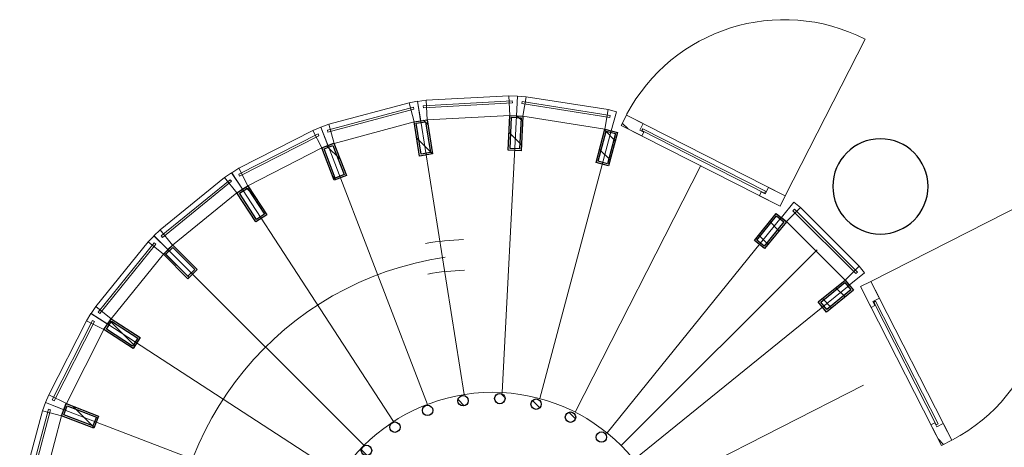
# Model space of a CAD drawing. Header units: millimetres. Extents: x 164327 to 368283, y 131426 to 274001.
# Tile 68 of 160: x 323866 to 329553, y 183686 to 186156. Entities that reach past the tile are written whole.
import ezdxf

# ---------------------------------------------------------------- set-up
doc = ezdxf.new("R2010")
doc.units = ezdxf.units.MM
doc.header["$LTSCALE"] = 400
for name, color, linetype, lineweight in [('Binnenkozijnen', 140, 'Continuous', 15), ('mat-beton (ihwg)', 5, 'Continuous', 25), ('mat-glas-hor', 5, 'Continuous', 15), ('mat-naaldhout', 140, 'Continuous', 15), ('mat-staal', 5, 'Continuous', 25), ('None', 7, 'Continuous', 9)]:
    doc.layers.add(name, color=color, linetype=linetype, lineweight=lineweight)

# ---------------------------------------------------------------- blocks, each defined once
blk = doc.blocks.new('Kolom O 550')
at = {"layer": 'mat-beton (ihwg)', "lineweight": 25}
blk.add_circle((0, 0), 275, dxfattribs=at)
blk = doc.blocks.new('*X991')
at = {"layer": 'None', "lineweight": 9}
blk.add_line((-7209.5, -987), (-7171.7, -949.2), dxfattribs=at)
blk = doc.blocks.new('*X992')
at = {"layer": 'None', "lineweight": 25}
blk.add_line((-7389.7, -1591.4), (-7376.4, -1578.2), dxfattribs=at)
blk = doc.blocks.new('*X993')
at = {"layer": 'None', "lineweight": 9}
blk.add_line((-7414.1, -1757.2), (-7410.5, -1753.7), dxfattribs=at)
blk = doc.blocks.new('*X994')
at = {"layer": 'None', "lineweight": 9}
blk.add_line((-7364, -1990), (-7326.7, -1952.7), dxfattribs=at)
blk = doc.blocks.new('*X995')
at = {"layer": 'None', "lineweight": 9}
blk.add_line((-7267.4, -2176.3), (-7231.9, -2140.8), dxfattribs=at)
blk = doc.blocks.new('*X996')
at = {"layer": 'None', "lineweight": 9}
blk.add_line((-7131.6, -2323.2), (-7115, -2306.7), dxfattribs=at)
blk = doc.blocks.new('*X997')
at = {"layer": 'None', "lineweight": 9}
blk.add_line((-6573.1, -2613.3), (-6546.9, -2587.1), dxfattribs=at)
blk = doc.blocks.new('*X998')
at = {"layer": 'None', "lineweight": 9}
blk.add_line((-6333.9, -2657), (-6301.4, -2624.4), dxfattribs=at)
blk = doc.blocks.new('*X999')
at = {"layer": 'None', "lineweight": 25}
blk.add_line((-6146, -2610.5), (-6104.2, -2568.6), dxfattribs=at)
blk = doc.blocks.new('*X1000')
at = {"layer": 'None', "lineweight": 9}
blk.add_line((-5937, -2542.9), (-5896.9, -2502.8), dxfattribs=at)
blk = doc.blocks.new('*X1001')
at = {"layer": 'None', "lineweight": 9}
blk.add_line((-5492.5, -2098.4), (-5454, -2059.8), dxfattribs=at)
blk = doc.blocks.new('*X1002')
at = {"layer": 'None', "lineweight": 25}
blk.add_line((-5428.3, -1892.7), (-5385.9, -1850.3), dxfattribs=at)
blk = doc.blocks.new('*X1003')
at = {"layer": 'None', "lineweight": 9}
blk.add_line((-5368.1, -1691.1), (-5345.4, -1668.4), dxfattribs=at)
blk = doc.blocks.new('*X1004')
at = {"layer": 'None', "lineweight": 9}
blk.add_line((-5416, -1456.2), (-5380.4, -1420.6), dxfattribs=at)
blk = doc.blocks.new('*X1005')
at = {"layer": 'None', "lineweight": 9}
blk.add_line((-5563.5, -1038), (-5558.2, -1032.7), dxfattribs=at)
blk = doc.blocks.new('*X1006')
at = {"layer": 'None', "lineweight": 9}
blk.add_line((-5703.9, -895.6), (-5670.6, -862.2), dxfattribs=at)
blk = doc.blocks.new('*X1007')
at = {"layer": 'None', "lineweight": 9}
blk.add_line((-5865.6, -774.4), (-5824.5, -733.3), dxfattribs=at)
blk = doc.blocks.new('*X1008')
at = {"layer": 'None', "lineweight": 9}
blk.add_line((-6054.3, -680.2), (-6012.7, -638.7), dxfattribs=at)
blk = doc.blocks.new('*X1009')
at = {"layer": 'None', "lineweight": 9}
blk.add_line((-6264.5, -607.7), (-6236.5, -579.7), dxfattribs=at)
blk = doc.blocks.new('*X1010')
at = {"layer": 'None', "lineweight": 9}
blk.add_line((-7059.7, -837.2), (-7021.3, -798.8), dxfattribs=at)
blk = doc.blocks.new('*U1011')
at = {"layer": 'mat-staal', "lineweight": 25}
for centre in [(-6656.1, -633.6), (-6446.6, -599.4), (-6234.6, -609.6), (-6854, -710.6), (-6029.3, -663.6), (-5839.7, -759.2), (-7031.5, -827), (-5674.1, -892), (-7180.9, -977.8), (-5539.8, -1056.4), (-7295.8, -1156.3), (-5442.6, -1245.1), (-7371, -1354.8), (-5386.7, -1449.9), (-7403.2, -1564.7), (-5374.7, -1661.9), (-7391.2, -1776.6), (-5406.9, -1871.7), (-7335.3, -1981.4), (-5482.1, -2070.2), (-7238.1, -2170.1), (-5596.9, -2248.8), (-7103.8, -2334.5), (-5746.4, -2399.5), (-6938.2, -2467.4), (-5923.9, -2516), (-6748.6, -2562.9), (-6543.3, -2616.9), (-6331.3, -2627.1), (-6121.7, -2592.9)]:
    blk.add_circle(centre, 30, dxfattribs=at)
at = {"layer": 'None', "color": 43, "linetype": 'Continuous', "lineweight": 9}
for p, q in [((-6527.2, 1026.4), (-6443, -571.4)), ((-5974, 997.4), (-6223.8, -583)), ((-7074.4, 939.7), (-6659.9, -605.6)), ((-5438.8, 854), (-6011.8, -639.9)), ((-7591.6, 741.2), (-6864.8, -684.2)), ((-4945.2, 602.5), (-5816.3, -739.6)), ((-8056.2, 439.5), (-7049, -803.7)), ((-4514.7, 253.9), (-5645.7, -877.8)), ((-8448, 47.7), (-7204.3, -958.9)), ((-4166, -176.7), (-5507.7, -1048.5)), ((-8749.7, -416.9), (-7323.9, -1142.9)), ((-3914.5, -670.3), (-5408.1, -1244.1)), ((-8948.2, -934.1), (-7402.6, -1347.8)), ((-3771.1, -1205.4), (-5351.3, -1456.1)), ((-9034.9, -1481.3), (-7437.1, -1564.6)), ((-3742.1, -1758.7), (-5339.9, -1675.4)), ((-9005.9, -2034.6), (-7425.7, -1783.8)), ((-3828.8, -2305.8), (-5374.4, -1892.2)), ((-8862.5, -2569.7), (-7368.9, -1995.9)), ((-4027.3, -2823.1), (-5453.1, -2097.1)), ((-8611, -3063.3), (-7269.3, -2191.5)), ((-4329, -3287.7), (-5572.7, -2281.1)), ((-8262.3, -3493.8), (-7131.3, -2362.2)), ((-4514.6, -3493.8), (-5646.3, -2362.8)), ((-4720.8, -3679.4), (-5728, -2436.3)), ((-7831.8, -3842.5), (-6960.7, -2500.4)), ((-5297, -3762.2), (-5912.2, -2555.7)), ((-7338.2, -4094), (-6765.2, -2600.1)), ((-6803, -4237.4), (-6553.2, -2657)), ((-6249.8, -4266.4), (-6334, -2668.6)), ((-5702.6, -4179.7), (-6117.1, -2634.3))]:
    blk.add_line(p, q, dxfattribs=at)
at = {"layer": 'mat-staal'}
for name in ['*X1009', '*X1008', '*X1007', '*X1010', '*X1006', '*X991', '*X1005', '*X1004', '*X992', '*X1003', '*X993', '*X1002', '*X994', '*X1001', '*X995', '*X996', '*X1000', '*X997', '*X999', '*X998']:
    blk.add_blockref(name, (0, 0), dxfattribs=at)
blk = doc.blocks.new('*X1012')
at = {"layer": 'None', "lineweight": 5}
blk.add_line((-3817, -2402.8), (-3783.2, -2369), dxfattribs=at)
blk = doc.blocks.new('*U1013')
at = {"layer": 'mat-glas-hor', "color": 140, "lineweight": 15}
blk.add_lwpolyline([(-4176.4, -3196.3), (-3815.9, -2487.8), (-3826.6, -2482.3), (-4187.1, -3190.8)], close=True, dxfattribs=at)
at = {"layer": 'mat-naaldhout', "color": 140, "linetype": 'Continuous', "lineweight": 15}
for points in [[(-3823.6, -2470.8), (-3834.9, -2493.1), (-3857.2, -2481.7), (-3796.4, -2362.3), (-3736.7, -2392.7), (-3786.1, -2489.8)], [(-4191.8, -3194.4), (-4180.4, -3172.1), (-4202.7, -3160.8), (-4263.5, -3280.2), (-4203.8, -3310.6), (-4154.3, -3213.4)]]:
    blk.add_lwpolyline(points, close=True, dxfattribs=at)
at = {"layer": 'None', "color": 43, "linetype": 'Continuous', "lineweight": 9}
blk.add_line((-3297.8, -3771.6), (-4203.8, -3310.6), dxfattribs=at)
at = {"layer": 'None', "color": 8, "lineweight": 5}
blk.add_lwpolyline([(-3796.4, -2362.3), (-3736.7, -2392.7), (-4203.8, -3310.6), (-4263.5, -3280.2)], close=True, dxfattribs=at)
at = {"layer": 'None', "color": 43, "linetype": 'Continuous', "lineweight": 9}
blk.add_arc((-4215.8, -3304.5), 1030, 333.0318, 62.0624, dxfattribs=at)
at = {"layer": 'mat-naaldhout', "color": 140}
blk.add_blockref('*X1012', (0, 0), dxfattribs=at)
blk = doc.blocks.new('*U1014')
at = {"layer": 'None', "color": 7}
blk.add_blockref('*U1013', (0, 0), dxfattribs=at)
blk = doc.blocks.new('*U1051')
at = {"layer": 'Binnenkozijnen', "color": 43, "lineweight": 9}
for p, q in [((-5907.7, 1102.6), (-5937.1, 992.5)), ((-5444.5, 979), (-5907.7, 1102.6)), ((-5473.9, 868.9), (-5937.1, 992.5)), ((-5444.5, 979), (-5473.9, 868.9))]:
    blk.add_line(p, q, dxfattribs=at)
at = {"layer": 'Binnenkozijnen', "lineweight": 15}
for p, q in [((-5932.6, 1077.2), (-5935.7, 1065.6)), ((-5438.7, 932.9), (-5935.7, 1065.6)), ((-5435.6, 944.5), (-5932.6, 1077.2)), ((-5435.6, 944.5), (-5438.7, 932.9))]:
    blk.add_line(p, q, dxfattribs=at)
at = {"layer": 'Binnenkozijnen', "color": 140, "lineweight": 15}
for points in [[(-5974.1, 998.3), (-5937.1, 992.5), (-5907.7, 1102.6), (-5956.4, 1110.9)], [(-5438.9, 855.4), (-5473.9, 868.9), (-5444.5, 979), (-5398.1, 961.9)]]:
    blk.add_lwpolyline(points, close=True, dxfattribs=at)
blk = doc.blocks.new('*X1052')
at = {"layer": 'None', "lineweight": 9}
blk.add_line((-5541.8, 680.7), (-5418.4, 804.1), dxfattribs=at)
blk = doc.blocks.new('*U1053')
at = {"layer": 'mat-staal', "lineweight": 25}
for points in [[(-5473.9, 868.9), (-5403.9, 842), (-5475.4, 655.3), (-5545.5, 682.1)], [(-5468.2, 855.9), (-5416.8, 836.3), (-5481.2, 668.2), (-5532.6, 687.8)]]:
    blk.add_lwpolyline(points, close=True, dxfattribs=at)
at = {"layer": 'mat-staal'}
blk.add_blockref('*X1052', (0, 0), dxfattribs=at)
blk = doc.blocks.new('*U1054')
at = {"layer": 'Binnenkozijnen', "color": 43, "lineweight": 9}
for p, q in [((-5352.1, 943.1), (-5403.7, 841.5)), ((-4924.7, 725.9), (-5352.1, 943.1)), ((-4976.4, 624.3), (-5403.7, 841.5)), ((-4924.7, 725.9), (-4976.4, 624.3))]:
    blk.add_line(p, q, dxfattribs=at)
at = {"layer": 'Binnenkozijnen', "lineweight": 15}
for p, q in [((-5381.7, 923.4), (-5387.2, 912.7)), ((-4928.6, 679.6), (-5387.2, 912.7)), ((-4923.2, 690.3), (-5381.7, 923.4)), ((-4923.2, 690.3), (-4928.6, 679.6))]:
    blk.add_line(p, q, dxfattribs=at)
at = {"layer": 'Binnenkozijnen', "color": 140, "lineweight": 15}
for points in [[(-5438.8, 854.9), (-5403.7, 841.5), (-5352.1, 943.1), (-5398, 961.4)], [(-4944.9, 603.9), (-4976.4, 624.3), (-4924.7, 725.9), (-4882.9, 699.5)]]:
    blk.add_lwpolyline(points, close=True, dxfattribs=at)
blk = doc.blocks.new('*X1055')
at = {"layer": 'None', "lineweight": 25}
blk.add_line((-5069.3, 446.1), (-4924.7, 590.7), dxfattribs=at)
blk = doc.blocks.new('*U1056')
at = {"layer": 'mat-staal', "lineweight": 25}
for points in [[(-4976.4, 624.3), (-4913.5, 583.5), (-5022.3, 415.7), (-5085.2, 456.5)], [(-4973.5, 610.5), (-4927.3, 580.5), (-5025.2, 429.5), (-5071.4, 459.4)]]:
    blk.add_lwpolyline(points, close=True, dxfattribs=at)
at = {"layer": 'mat-staal'}
blk.add_blockref('*X1055', (0, 0), dxfattribs=at)
blk = doc.blocks.new('*U1057')
at = {"layer": 'Binnenkozijnen', "color": 43, "lineweight": 9}
for p, q in [((-4842.2, 670.5), (-4913.9, 581.8)), ((-4469.5, 369), (-4842.2, 670.5)), ((-4541.2, 280.4), (-4913.9, 581.8)), ((-4469.5, 369), (-4541.2, 280.4))]:
    blk.add_line(p, q, dxfattribs=at)
at = {"layer": 'Binnenkozijnen', "lineweight": 15}
for p, q in [((-4875.3, 657.4), (-4882.9, 648.1)), ((-4482.9, 324.6), (-4882.9, 648.1)), ((-4475.4, 333.9), (-4875.3, 657.4)), ((-4475.4, 333.9), (-4482.9, 324.6))]:
    blk.add_line(p, q, dxfattribs=at)
at = {"layer": 'Binnenkozijnen', "color": 140, "lineweight": 15}
for points in [[(-4945.4, 602.2), (-4913.9, 581.8), (-4842.2, 670.5), (-4883.3, 697.9)], [(-4514.7, 253.9), (-4541.2, 280.4), (-4469.5, 369), (-4434.1, 334.5)]]:
    blk.add_lwpolyline(points, close=True, dxfattribs=at)
blk = doc.blocks.new('*X1058')
at = {"layer": 'None', "lineweight": 9}
blk.add_line((-4676, 132.3), (-4534.6, 273.8), dxfattribs=at)
blk = doc.blocks.new('*U1059')
at = {"layer": 'mat-staal', "lineweight": 25}
for points in [[(-4541.2, 280.4), (-4488.1, 227.4), (-4629.5, 85.9), (-4682.6, 138.9)], [(-4541.2, 266.2), (-4502.3, 227.3), (-4629.5, 100), (-4668.4, 138.9)]]:
    blk.add_lwpolyline(points, close=True, dxfattribs=at)
at = {"layer": 'mat-staal'}
blk.add_blockref('*X1058', (0, 0), dxfattribs=at)
blk = doc.blocks.new('*U1060')
at = {"layer": 'Binnenkozijnen', "color": 43, "lineweight": 9}
for p, q in [((-4399.2, 300.1), (-4487.8, 228.2)), ((-4097.2, -72.2), (-4399.2, 300.1)), ((-4185.7, -144), (-4487.8, 228.2)), ((-4097.2, -72.2), (-4185.7, -144))]:
    blk.add_line(p, q, dxfattribs=at)
at = {"layer": 'Binnenkozijnen', "lineweight": 15}
for p, q in [((-4434.3, 294.1), (-4443.7, 286.6)), ((-4119.5, -112.9), (-4443.7, 286.6)), ((-4110.2, -105.3), (-4434.3, 294.1)), ((-4110.2, -105.3), (-4119.5, -112.9))]:
    blk.add_line(p, q, dxfattribs=at)
at = {"layer": 'Binnenkozijnen', "color": 140, "lineweight": 15}
for points in [[(-4514.3, 254.7), (-4487.8, 228.2), (-4399.2, 300.1), (-4433.8, 335.4)], [(-4165.3, -175.5), (-4185.7, -144), (-4097.2, -72.2), (-4069.7, -113.3)]]:
    blk.add_lwpolyline(points, close=True, dxfattribs=at)
blk = doc.blocks.new('*X1061')
at = {"layer": 'None', "lineweight": 9}
blk.add_line((-4207.4, -247.6), (-4153.4, -193.6), dxfattribs=at)
blk = doc.blocks.new('*U1062')
at = {"layer": 'mat-staal', "lineweight": 25}
for points in [[(-4185.7, -144), (-4144.8, -206.9), (-4312.5, -315.9), (-4353.4, -253.1)], [(-4188.6, -157.9), (-4158.6, -204), (-4309.5, -302.1), (-4339.5, -256)]]:
    blk.add_lwpolyline(points, close=True, dxfattribs=at)
at = {"layer": 'mat-staal'}
blk.add_blockref('*X1061', (0, 0), dxfattribs=at)
blk = doc.blocks.new('*U1063')
at = {"layer": 'Binnenkozijnen', "color": 43, "lineweight": 9}
for p, q in [((-4043.5, -155.5), (-4145, -207.3)), ((-3825.5, -582.4), (-4043.5, -155.5)), ((-3927, -634.3), (-4145, -207.3)), ((-3825.5, -582.4), (-3927, -634.3))]:
    blk.add_line(p, q, dxfattribs=at)
at = {"layer": 'Binnenkozijnen', "lineweight": 15}
for p, q in [((-4079.1, -154), (-4089.8, -159.5)), ((-3855.8, -617.5), (-4089.8, -159.5)), ((-3845.1, -612.1), (-4079.1, -154)), ((-3845.1, -612.1), (-3855.8, -617.5))]:
    blk.add_line(p, q, dxfattribs=at)
at = {"layer": 'Binnenkozijnen', "color": 140, "lineweight": 15}
for points in [[(-4165.5, -175.9), (-4145, -207.3), (-4043.5, -155.5), (-4070, -113.7)], [(-3913.5, -669.3), (-3927, -634.3), (-3825.5, -582.4), (-3807.1, -628.3)]]:
    blk.add_lwpolyline(points, close=True, dxfattribs=at)
blk = doc.blocks.new('*X1064')
at = {"layer": 'None', "lineweight": 25}
blk.add_line((-3992.5, -739.8), (-3915.9, -663.2), dxfattribs=at)
at = {"layer": 'None', "lineweight": 9}
blk.add_line((-4109.9, -715.8), (-4091.8, -697.6), dxfattribs=at)
blk = doc.blocks.new('*U1065')
at = {"layer": 'mat-staal', "lineweight": 25}
for points in [[(-3927, -634.3), (-3900, -704.3), (-4086.7, -776.1), (-4113.6, -706.1)], [(-3932.7, -647.2), (-3913, -698.5), (-4081, -763.1), (-4100.7, -711.8)]]:
    blk.add_lwpolyline(points, close=True, dxfattribs=at)
at = {"layer": 'mat-staal'}
blk.add_blockref('*X1064', (0, 0), dxfattribs=at)
blk = doc.blocks.new('*U1066')
at = {"layer": 'Binnenkozijnen', "color": 43, "lineweight": 9}
for p, q in [((-3790.3, -675), (-3900.4, -704.6)), ((-3665.7, -1137.9), (-3790.3, -675)), ((-3775.8, -1167.6), (-3900.4, -704.6)), ((-3665.7, -1137.9), (-3775.8, -1167.6))]:
    blk.add_line(p, q, dxfattribs=at)
at = {"layer": 'Binnenkozijnen', "lineweight": 15}
for p, q in [((-3824.8, -666.2), (-3836.4, -669.3)), ((-3702.7, -1166), (-3836.4, -669.3)), ((-3691.1, -1162.9), (-3824.8, -666.2)), ((-3691.1, -1162.9), (-3702.7, -1166))]:
    blk.add_line(p, q, dxfattribs=at)
at = {"layer": 'Binnenkozijnen', "color": 140, "lineweight": 15}
for points in [[(-3913.9, -669.7), (-3900.4, -704.6), (-3790.3, -675), (-3807.5, -628.7)], [(-3769.9, -1204.6), (-3775.8, -1167.6), (-3665.7, -1137.9), (-3657.3, -1186.7)]]:
    blk.add_lwpolyline(points, close=True, dxfattribs=at)
blk = doc.blocks.new('*X1067')
at = {"layer": 'None', "lineweight": 25}
blk.add_line((-3959.8, -1272.8), (-3869.5, -1182.5), dxfattribs=at)
at = {"layer": 'None', "lineweight": 9}
blk.add_line((-3791.6, -1246), (-3767.2, -1221.6), dxfattribs=at)
blk = doc.blocks.new('*U1068')
at = {"layer": 'mat-staal', "lineweight": 25}
for points in [[(-3775.8, -1167.6), (-3764, -1241.6), (-3961.5, -1273.1), (-3973.3, -1199)], [(-3784.1, -1179), (-3775.5, -1233.3), (-3953.2, -1261.6), (-3961.9, -1207.3)]]:
    blk.add_lwpolyline(points, close=True, dxfattribs=at)
at = {"layer": 'mat-staal'}
blk.add_blockref('*X1067', (0, 0), dxfattribs=at)
blk = doc.blocks.new('*U1069')
at = {"layer": 'Binnenkozijnen', "color": 43, "lineweight": 9}
for p, q in [((-3650.6, -1235.9), (-3764.4, -1242)), ((-3738.8, -1720.7), (-3764.4, -1242)), ((-3625, -1714.6), (-3650.6, -1235.9)), ((-3625, -1714.6), (-3738.8, -1720.7))]:
    blk.add_line(p, q, dxfattribs=at)
at = {"layer": 'Binnenkozijnen', "lineweight": 15}
for p, q in [((-3682.5, -1220.1), (-3694.5, -1220.7)), ((-3667, -1734.3), (-3694.5, -1220.7)), ((-3655, -1733.7), (-3682.5, -1220.1)), ((-3655, -1733.7), (-3667, -1734.3))]:
    blk.add_line(p, q, dxfattribs=at)
at = {"layer": 'Binnenkozijnen', "color": 140, "lineweight": 15}
for points in [[(-3770.3, -1204.9), (-3764.4, -1242), (-3650.6, -1235.9), (-3657.8, -1187)], [(-3740.8, -1758.1), (-3738.8, -1720.7), (-3625, -1714.6), (-3626.9, -1764)]]:
    blk.add_lwpolyline(points, close=True, dxfattribs=at)
blk = doc.blocks.new('*X1070')
at = {"layer": 'None', "lineweight": 25}
blk.add_line((-3908.3, -1787), (-3836.9, -1715.6), dxfattribs=at)
at = {"layer": 'None', "lineweight": 9}
blk.add_line((-3773.9, -1794), (-3740.9, -1761), dxfattribs=at)
blk = doc.blocks.new('*U1071')
at = {"layer": 'mat-staal', "lineweight": 25}
for points in [[(-3738.8, -1720.7), (-3742.7, -1795.6), (-3942.5, -1785.2), (-3938.6, -1710.3)], [(-3749.4, -1730.1), (-3752.2, -1785.1), (-3932, -1775.8), (-3929.1, -1720.8)]]:
    blk.add_lwpolyline(points, close=True, dxfattribs=at)
at = {"layer": 'mat-staal'}
blk.add_blockref('*X1070', (0, 0), dxfattribs=at)
blk = doc.blocks.new('*U1072')
at = {"layer": 'Binnenkozijnen', "color": 43, "lineweight": 9}
for p, q in [((-3817.7, -2269.4), (-3743.2, -1795.8)), ((-3630.6, -1813.5), (-3743.2, -1795.8)), ((-3705.1, -2287.1), (-3630.6, -1813.5)), ((-3705.1, -2287.1), (-3817.7, -2269.4))]:
    blk.add_line(p, q, dxfattribs=at)
at = {"layer": 'Binnenkozijnen', "lineweight": 15}
for p, q in [((-3750.3, -2297.7), (-3670.3, -1789.5)), ((-3738.4, -2299.5), (-3658.5, -1791.4)), ((-3658.5, -1791.4), (-3670.3, -1789.5)), ((-3738.4, -2299.5), (-3750.3, -2297.7))]:
    blk.add_line(p, q, dxfattribs=at)
at = {"layer": 'Binnenkozijnen', "color": 140, "lineweight": 15}
for points in [[(-3741.3, -1758.3), (-3743.2, -1795.8), (-3630.6, -1813.5), (-3627.4, -1764.2)], [(-3827.4, -2305.6), (-3817.7, -2269.4), (-3705.1, -2287.1), (-3717.2, -2335)]]:
    blk.add_lwpolyline(points, close=True, dxfattribs=at)
blk = doc.blocks.new('*X1073')
at = {"layer": 'None', "lineweight": 9}
blk.add_line((-3996.3, -2299.3), (-3935.1, -2238), dxfattribs=at)
at = {"layer": 'None', "lineweight": 25}
blk.add_line((-3884.7, -2329.1), (-3823.5, -2267.8), dxfattribs=at)
blk = doc.blocks.new('*U1074')
at = {"layer": 'mat-staal', "lineweight": 25}
for points in [[(-3817.7, -2269.4), (-3837, -2341.8), (-4030.3, -2290.2), (-4010.9, -2217.7)], [(-3829.9, -2276.4), (-3844.1, -2329.6), (-4018, -2283.1), (-4003.8, -2230)]]:
    blk.add_lwpolyline(points, close=True, dxfattribs=at)
at = {"layer": 'mat-staal'}
blk.add_blockref('*X1073', (0, 0), dxfattribs=at)
blk = doc.blocks.new('*X1092')
at = {"layer": 'None', "lineweight": 25}
blk.add_line((-4483.7, -3210.9), (-4430.4, -3157.6), dxfattribs=at)
at = {"layer": 'None', "lineweight": 9}
blk.add_line((-4405.5, -3274.1), (-4352.2, -3220.8), dxfattribs=at)
blk = doc.blocks.new('*U1093')
at = {"layer": 'mat-staal', "lineweight": 25}
for points in [[(-4305.5, -3258.6), (-4352.7, -3316.9), (-4508.1, -3191.1), (-4461, -3132.8)], [(-4319.6, -3260.1), (-4354.2, -3302.8), (-4494.1, -3189.6), (-4459.5, -3146.8)]]:
    blk.add_lwpolyline(points, close=True, dxfattribs=at)
at = {"layer": 'mat-staal'}
blk.add_blockref('*X1092', (0, 0), dxfattribs=at)
blk = doc.blocks.new('*U1094')
at = {"layer": 'Binnenkozijnen', "color": 43, "lineweight": 9}
for p, q in [((-4690.4, -3656.5), (-4351.8, -3317.2)), ((-4271.1, -3397.7), (-4351.8, -3317.2)), ((-4609.7, -3737), (-4271.1, -3397.7)), ((-4609.7, -3737), (-4690.4, -3656.5))]:
    blk.add_line(p, q, dxfattribs=at)
at = {"layer": 'Binnenkozijnen', "lineweight": 15}
for p, q in [((-4652.5, -3719), (-4289.2, -3354.9)), ((-4280.7, -3363.4), (-4289.2, -3354.9)), ((-4644, -3727.5), (-4280.7, -3363.4)), ((-4644, -3727.5), (-4652.5, -3719))]:
    blk.add_line(p, q, dxfattribs=at)
at = {"layer": 'Binnenkozijnen', "color": 140, "lineweight": 15}
for points in [[(-4328.2, -3288), (-4351.8, -3317.2), (-4271.1, -3397.7), (-4239.5, -3359.6)], [(-4719.6, -3680.1), (-4690.4, -3656.5), (-4609.7, -3737), (-4647.7, -3768.6)]]:
    blk.add_lwpolyline(points, close=True, dxfattribs=at)
blk = doc.blocks.new('*X1095')
at = {"layer": 'None', "lineweight": 25}
blk.add_line((-4850.7, -3577.9), (-4797.4, -3524.6), dxfattribs=at)
at = {"layer": 'None', "lineweight": 9}
blk.add_line((-4787.4, -3656), (-4734.1, -3602.7), dxfattribs=at)
blk = doc.blocks.new('*U1096')
at = {"layer": 'mat-staal', "lineweight": 25}
for points in [[(-4690.4, -3656.5), (-4748.7, -3703.7), (-4874.7, -3548.4), (-4816.4, -3501.1)], [(-4704.5, -3655), (-4747.2, -3689.7), (-4860.6, -3549.8), (-4817.9, -3515.2)]]:
    blk.add_lwpolyline(points, close=True, dxfattribs=at)
at = {"layer": 'mat-staal'}
blk.add_blockref('*X1095', (0, 0), dxfattribs=at)
blk = doc.blocks.new('*X1097')
at = {"layer": 'None', "lineweight": 5}
blk.add_line((-5639.4, -4225.2), (-5607.2, -4193), dxfattribs=at)
blk = doc.blocks.new('*U1098')
at = {"layer": 'mat-glas-hor', "color": 140, "lineweight": 15}
blk.add_lwpolyline([(-4812, -3832.2), (-5520.3, -4193.1), (-5525.8, -4182.4), (-4817.4, -3821.5)], close=True, dxfattribs=at)
at = {"layer": 'mat-naaldhout', "color": 140, "linetype": 'Continuous', "lineweight": 15}
for points in [[(-4813.9, -3816.9), (-4836.2, -3828.2), (-4847.5, -3805.9), (-4728.1, -3745.1), (-4697.7, -3804.8), (-4794.8, -3854.3)], [(-5537.3, -4185.5), (-5515, -4174.1), (-5526.4, -4151.8), (-5645.8, -4212.7), (-5615.4, -4272.4), (-5518.2, -4222.9)]]:
    blk.add_lwpolyline(points, close=True, dxfattribs=at)
at = {"layer": 'None', "color": 43, "linetype": 'Continuous', "lineweight": 9}
blk.add_line((-4236.2, -4710.5), (-4697.7, -3804.8), dxfattribs=at)
at = {"layer": 'None', "color": 8, "lineweight": 5}
blk.add_lwpolyline([(-5645.8, -4212.7), (-5615.4, -4272.4), (-4697.7, -3804.8), (-4728.1, -3745.1)], close=True, dxfattribs=at)
at = {"layer": 'None', "color": 43, "linetype": 'Continuous', "lineweight": 9}
blk.add_arc((-4703.8, -3792.8), 1030, 207.9688, 296.9993, dxfattribs=at)
at = {"layer": 'mat-naaldhout', "color": 140}
blk.add_blockref('*X1097', (0, 0), dxfattribs=at)
blk = doc.blocks.new('*U1099')
at = {"layer": 'None', "color": 7}
blk.add_blockref('*U1098', (0, 0), dxfattribs=at)
blk = doc.blocks.new('*U1100')
at = {"layer": 'None', "color": 140, "linetype": 'Continuous', "lineweight": 15}
blk.add_circle((-6388.5, -1620), 1050, dxfattribs=at)
at = {"layer": 'None', "color": 43, "linetype": 'Continuous', "lineweight": 9}
for centre, radius, start, end in [((-6388.9, -1613.3), 1850, 8.3262, 261.04), ((-6117.9, -1506.4), 1485.7, 1.8733, 10.0692), ((-6117.9, -1506.4), 1662.5, 1.8733, 9.445)]:
    blk.add_arc(centre, radius, start, end, dxfattribs=at)
at = {"layer": 'None', "color": 7}
for name in ['*U1051', '*U1011', '*U1054', '*U1053', '*U1057', '*U1056', '*U1060', '*U1059', '*U1063', '*U1062', '*U1065', '*U1066', '*U1068', '*U1069', '*U1071', '*U1072', '*U1074', '*U1014', '*U1093', '*U1094', '*U1096', '*U1099']:
    blk.add_blockref(name, (0, 0), dxfattribs=at)

msp = doc.modelspace()

# ---------------------------------------------------------------- block references
at = {"layer": 'mat-beton (ihwg)', "color": 7, "xscale": -1}
msp.add_blockref('Kolom O 550', (328836.97992, 185192.75849), dxfattribs=at)
at = {"layer": 'None', "color": 7, "rotation": 90}
msp.add_blockref('*U1100', (324976.97992, 189341.69912), dxfattribs=at)

doc.saveas('drawing.dxf')
